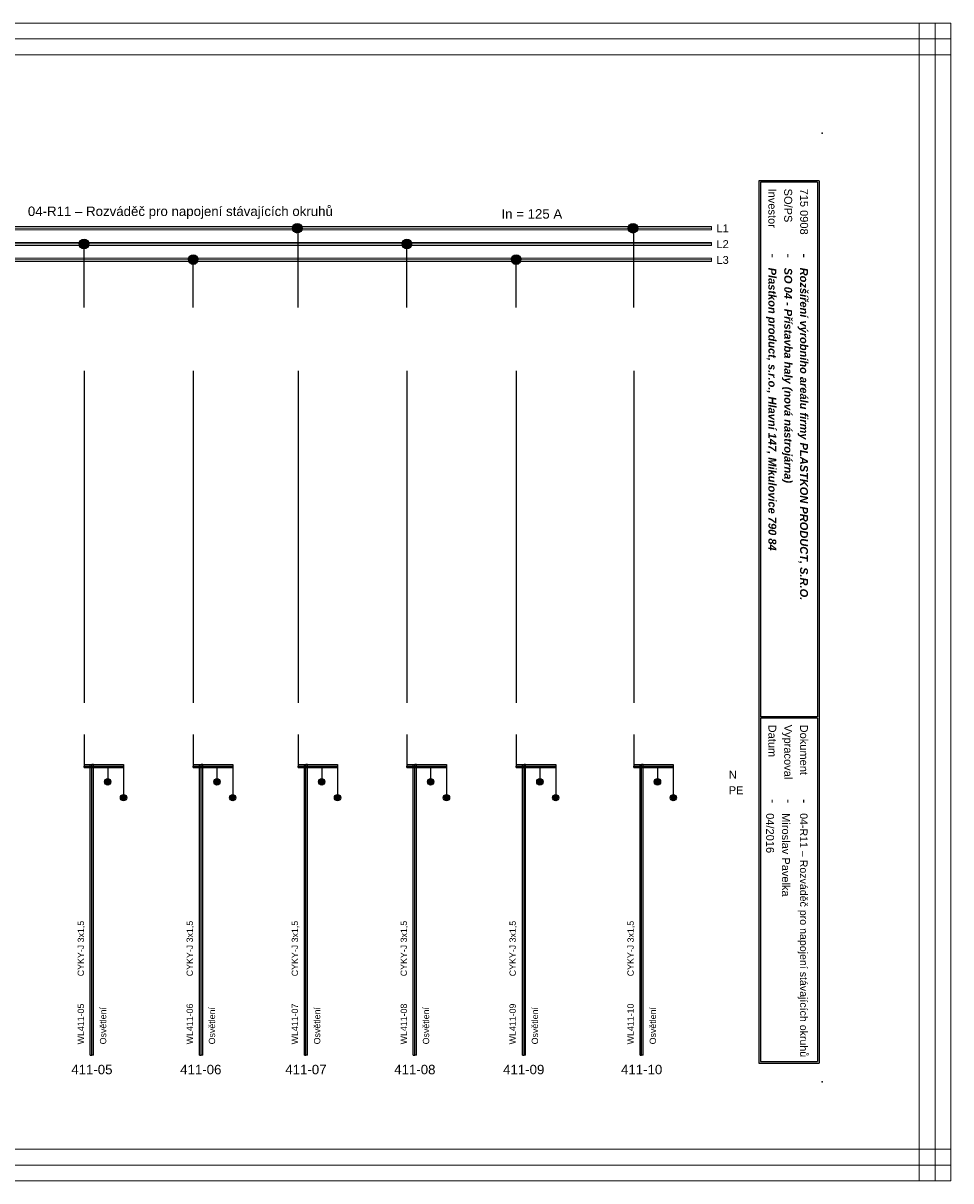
# Model space of a CAD drawing. Extents: x -1152 to 4054, y -4939 to -4246.
# Tile 5 of 19: x 146 to 439, y -4939 to -4573. Entities that reach past the tile are written whole.
import ezdxf
from ezdxf.enums import TextEntityAlignment as Align

# ---------------------------------------------------------------- set-up
doc = ezdxf.new("R2010")
doc.units = 0
doc.header["$MEASUREMENT"] = 0
for name, color, linetype in [('1-KRESBA', 7, 'Continuous'), ('__Bílá', 7, 'Continuous'), ('__Oranžová', 30, 'Continuous'), ('__Rudá 010', 10, 'Continuous'), ('__Vínová 220', 220, 'Continuous'), ('__Zelená', 3, 'Continuous')]:
    doc.layers.add(name, color=color, linetype=linetype)
doc.styles.add('Arial', font='arial.ttf')
doc.styles.add('GENERATED_STYLE_1', font='arial.ttf')

# ---------------------------------------------------------------- blocks, each defined once
blk = doc.blocks.new('V0085A01')
h = blk.add_hatch(color=256)
edge = h.paths.add_edge_path()
edge.add_arc((0, 0), 1, 0, 360)
blk.add_circle((0, 0), 1)
blk = doc.blocks.new('L0001A02')
at = {"linetype": 'Continuous'}
h = blk.add_hatch(color=256, dxfattribs=at)
edge = h.paths.add_edge_path()
edge.add_arc((0, 0), 1.5, 0, 360)
blk.add_circle((0, 0), 1.5)

msp = doc.modelspace()

# ---------------------------------------------------------------- linework, layer by layer
at = {"layer": '1-KRESBA'}
for p, q in [((232.53, -4663.22), (232.53, -4638.39)), ((338.69, -4663.22), (338.69, -4638.39)), ((164.86, -4663.22), (164.86, -4643.11)), ((266.97, -4663.22), (266.97, -4643.11)), ((199.39, -4663.22), (199.39, -4648.22)), ((301.51, -4663.22), (301.51, -4648.22)), ((164.86, -4683.22), (164.86, -4788.22)), ((199.39, -4683.22), (199.39, -4788.22)), ((232.53, -4683.22), (232.53, -4788.22)), ((266.97, -4683.22), (266.97, -4788.22)), ((301.51, -4683.22), (301.51, -4788.22)), ((338.69, -4683.22), (338.69, -4788.22)), ((164.86, -4798.22), (164.86, -4808.22)), ((199.39, -4798.22), (199.39, -4808.22)), ((232.53, -4798.22), (232.53, -4808.22)), ((266.97, -4798.22), (266.97, -4808.22)), ((301.51, -4798.22), (301.51, -4808.22)), ((338.69, -4798.22), (338.69, -4808.22)), ((164.86, -4807.72), (164.86, -4808.22)), ((164.86, -4807.72), (177.36, -4807.72)), ((164.86, -4808.72), (164.86, -4808.22)), ((164.86, -4808.22), (177.36, -4808.22)), ((164.86, -4808.72), (177.36, -4808.72)), ((166.86, -4899.68), (166.86, -4807.72)), ((166.86, -4807.72), (167.36, -4807.72)), ((167.36, -4899.68), (167.36, -4807.72)), ((167.86, -4807.72), (167.36, -4807.72)), ((167.86, -4899.68), (167.86, -4807.72)), ((172.36, -4808.22), (172.36, -4813.22)), ((177.36, -4807.72), (177.36, -4808.22)), ((177.36, -4808.72), (177.36, -4808.22)), ((177.36, -4808.22), (177.36, -4818.22)), ((199.39, -4807.72), (199.39, -4808.22)), ((199.39, -4807.72), (211.89, -4807.72)), ((199.39, -4808.72), (199.39, -4808.22)), ((199.39, -4808.22), (211.89, -4808.22)), ((199.39, -4808.72), (211.89, -4808.72)), ((201.39, -4899.68), (201.39, -4807.72)), ((201.39, -4807.72), (201.89, -4807.72)), ((201.89, -4899.68), (201.89, -4807.72)), ((202.39, -4807.72), (201.89, -4807.72)), ((202.39, -4899.68), (202.39, -4807.72)), ((206.89, -4808.22), (206.89, -4813.22)), ((211.89, -4807.72), (211.89, -4808.22)), ((211.89, -4808.72), (211.89, -4808.22)), ((211.89, -4808.22), (211.89, -4818.22)), ((232.53, -4807.72), (232.53, -4808.22)), ((232.53, -4807.72), (245.03, -4807.72)), ((232.53, -4808.72), (232.53, -4808.22)), ((232.53, -4808.22), (245.03, -4808.22)), ((232.53, -4808.72), (245.03, -4808.72)), ((234.53, -4899.68), (234.53, -4807.72)), ((234.53, -4807.72), (235.03, -4807.72)), ((235.03, -4899.68), (235.03, -4807.72)), ((235.53, -4807.72), (235.03, -4807.72)), ((235.53, -4899.68), (235.53, -4807.72)), ((240.03, -4808.22), (240.03, -4813.22)), ((245.03, -4807.72), (245.03, -4808.22)), ((245.03, -4808.72), (245.03, -4808.22)), ((245.03, -4808.22), (245.03, -4818.22)), ((266.97, -4807.72), (266.97, -4808.22)), ((266.97, -4807.72), (279.47, -4807.72)), ((266.97, -4808.72), (266.97, -4808.22)), ((266.97, -4808.22), (279.47, -4808.22)), ((266.97, -4808.72), (279.47, -4808.72)), ((268.97, -4899.68), (268.97, -4807.72)), ((268.97, -4807.72), (269.47, -4807.72)), ((269.47, -4899.68), (269.47, -4807.72)), ((269.97, -4807.72), (269.47, -4807.72)), ((269.97, -4899.68), (269.97, -4807.72)), ((274.47, -4808.22), (274.47, -4813.22)), ((279.47, -4807.72), (279.47, -4808.22)), ((279.47, -4808.72), (279.47, -4808.22)), ((279.47, -4808.22), (279.47, -4818.22)), ((301.51, -4807.72), (301.51, -4808.22)), ((301.51, -4807.72), (314.01, -4807.72)), ((301.51, -4808.72), (301.51, -4808.22)), ((301.51, -4808.22), (314.01, -4808.22)), ((301.51, -4808.72), (314.01, -4808.72)), ((303.51, -4899.68), (303.51, -4807.72)), ((303.51, -4807.72), (304.01, -4807.72)), ((304.01, -4899.68), (304.01, -4807.72)), ((304.51, -4807.72), (304.01, -4807.72)), ((304.51, -4899.68), (304.51, -4807.72)), ((309.01, -4808.22), (309.01, -4813.22)), ((314.01, -4807.72), (314.01, -4808.22)), ((314.01, -4808.72), (314.01, -4808.22)), ((314.01, -4808.22), (314.01, -4818.22)), ((338.69, -4807.72), (338.69, -4808.22)), ((338.69, -4807.72), (351.19, -4807.72)), ((338.69, -4808.72), (338.69, -4808.22)), ((338.69, -4808.22), (351.19, -4808.22)), ((338.69, -4808.72), (351.19, -4808.72)), ((340.69, -4899.68), (340.69, -4807.72)), ((340.69, -4807.72), (341.19, -4807.72)), ((341.19, -4899.68), (341.19, -4807.72)), ((341.69, -4807.72), (341.19, -4807.72)), ((341.69, -4899.68), (341.69, -4807.72)), ((346.19, -4808.22), (346.19, -4813.22)), ((351.19, -4807.72), (351.19, -4808.22)), ((351.19, -4808.72), (351.19, -4808.22)), ((351.19, -4808.22), (351.19, -4818.22)), ((166.86, -4899.68), (167.36, -4899.68)), ((167.86, -4899.68), (167.36, -4899.68)), ((201.39, -4899.68), (201.89, -4899.68)), ((202.39, -4899.68), (201.89, -4899.68)), ((234.53, -4899.68), (235.03, -4899.68)), ((235.53, -4899.68), (235.03, -4899.68)), ((268.97, -4899.68), (269.47, -4899.68)), ((269.97, -4899.68), (269.47, -4899.68)), ((303.51, -4899.68), (304.01, -4899.68)), ((304.51, -4899.68), (304.01, -4899.68)), ((340.69, -4899.68), (341.19, -4899.68)), ((341.69, -4899.68), (341.19, -4899.68))]:
    msp.add_line(p, q, dxfattribs=at)
at = {"layer": '__Bílá'}
for p, q in [((397.27, -4623.12), (378.27, -4623.12)), ((378.27, -4623.12), (378.27, -4902.12)), ((397.27, -4623.12), (397.27, -4902.12)), ((396.77, -4623.62), (378.77, -4623.62)), ((378.77, -4623.62), (378.77, -4792.62)), ((396.77, -4623.62), (396.77, -4792.62)), ((396.77, -4792.62), (378.77, -4792.62)), ((396.77, -4793.12), (378.77, -4793.12)), ((378.77, -4793.12), (378.77, -4901.62)), ((396.77, -4793.12), (396.77, -4901.62)), ((378.77, -4901.62), (396.77, -4901.62)), ((378.27, -4902.12), (397.27, -4902.12))]:
    msp.add_line(p, q, dxfattribs=at)
for p in [(398.27, -4608.12), (398.27, -4908.12)]:
    msp.add_point(p, dxfattribs=at)
at = {"layer": '__Oranžová', "lineweight": 0}
for p, q in [((8.27, -4637.62), (363.27, -4637.62)), ((8.27, -4638.12), (363.27, -4638.12)), ((363.27, -4637.62), (363.27, -4638.12)), ((363.27, -4638.62), (363.27, -4638.12)), ((8.27, -4638.62), (363.27, -4638.62)), ((8.27, -4642.62), (363.27, -4642.62)), ((8.27, -4643.12), (363.27, -4643.12)), ((8.27, -4643.62), (363.27, -4643.62)), ((363.27, -4642.62), (363.27, -4643.12)), ((363.27, -4643.62), (363.27, -4643.12)), ((8.27, -4647.62), (363.27, -4647.62)), ((8.27, -4648.12), (363.27, -4648.12)), ((8.27, -4648.62), (363.27, -4648.62)), ((363.27, -4647.62), (363.27, -4648.12)), ((363.27, -4648.62), (363.27, -4648.12))]:
    msp.add_line(p, q, dxfattribs=at)
at = {"layer": '__Vínová 220', "lineweight": 0}
for p, q in [((-57.45, -4573.3), (438.96, -4573.3)), ((428.96, -4939.38), (428.96, -4573.3)), ((428.96, -4573.3), (433.96, -4573.3)), ((433.96, -4939.38), (433.96, -4573.3)), ((438.96, -4573.3), (433.96, -4573.3)), ((438.96, -4573.3), (438.96, -4578.3)), ((438.96, -4939.38), (438.96, -4573.3)), ((-57.45, -4578.3), (438.96, -4578.3)), ((438.96, -4583.3), (438.96, -4578.3)), ((-57.45, -4583.3), (438.96, -4583.3)), ((-57.45, -4929.38), (438.96, -4929.38)), ((438.96, -4929.38), (438.96, -4934.38)), ((-57.45, -4934.38), (438.96, -4934.38)), ((438.96, -4939.38), (438.96, -4934.38)), ((-57.45, -4939.38), (438.96, -4939.38)), ((428.96, -4939.38), (433.96, -4939.38)), ((438.96, -4939.38), (433.96, -4939.38))]:
    msp.add_line(p, q, dxfattribs=at)

# ---------------------------------------------------------------- block references
at = {"color": 250, "linetype": 'Continuous'}
for p in [(172.36, -4813.22), (206.89, -4813.22), (240.03, -4813.22), (274.47, -4813.22), (309.01, -4813.22), (346.19, -4813.22), (177.36, -4818.22), (211.89, -4818.22), (245.03, -4818.22), (279.47, -4818.22), (314.01, -4818.22), (351.19, -4818.22)]:
    msp.add_blockref('V0085A01', p, dxfattribs=at)
at = {"layer": '1-KRESBA'}
for p in [(232.31, -4638.16), (338.46, -4638.16), (164.86, -4643.13), (266.97, -4643.13), (199.39, -4648.08), (301.51, -4648.08)]:
    msp.add_blockref('L0001A02', p, dxfattribs=at)

# ---------------------------------------------------------------- texts
at = {"layer": '1-KRESBA', "color": 4, "linetype": 'Continuous', "style": 'Arial'}
msp.add_text('In = 125 A', height=3, dxfattribs=at).set_placement((296.86, -4635.12))
at = {"layer": '__Bílá', "style": 'Arial'}
for s, height, p in [('Investor', 2.5, (381.27, -4625.62)), ('SO/PS', 2.5, (386.27, -4625.62)), ('-', 3, (381.27, -4646.12)), ('-', 3, (386.27, -4646.12)), ('-', 3, (391.27, -4646.12)), ('Datum', 2.5, (381.27, -4795.12)), ('Vypracoval', 2.5, (386.27, -4795.12)), ('Dokument', 2.5, (391.27, -4795.12)), ('-', 3, (381.27, -4818.62)), ('-', 3, (386.27, -4818.62)), ('-', 3, (391.27, -4818.62))]:
    msp.add_text(s, height=height, rotation=270, dxfattribs=at).set_placement(p)
at = {"layer": '__Bílá', "insert": (147.11, -4635.19), "char_height": 3, "attachment_point": 7, "style": 'Arial'}
msp.add_mtext('04-R11 – Rozváděč pro napojení stávajících okruhů\\P', dxfattribs=at)
at = {"layer": '__Oranžová', "lineweight": 0, "style": 'Arial'}
for s, p in [('L1', (364.84, -4639.43)), ('L2', (364.84, -4644.43)), ('L3', (364.84, -4649.43))]:
    msp.add_text(s, height=2.5, dxfattribs=at).set_placement(p)
at = {"layer": '__Rudá 010', "style": 'Arial'}
for s, p in [('CYKY-J 3x1,5', (164.85, -4874.69)), ('CYKY-J 3x1,5', (199.29, -4874.69)), ('CYKY-J 3x1,5', (232.53, -4874.69)), ('CYKY-J 3x1,5', (266.97, -4874.69)), ('CYKY-J 3x1,5', (301.4, -4874.69)), ('CYKY-J 3x1,5', (338.69, -4874.69)), ('WL411-05', (164.85, -4896.22)), ('WL411-06', (199.29, -4896.22)), ('WL411-07', (232.53, -4896.22)), ('WL411-08', (266.97, -4896.22)), ('WL411-09', (301.4, -4896.22)), ('WL411-10', (338.69, -4896.22))]:
    msp.add_text(s, height=2, rotation=90, dxfattribs=at).set_placement(p)
at = {"layer": '__Rudá 010', "style": 'GENERATED_STYLE_1'}
for s, p in [('411-05', (167.35, -4905.68)), ('411-06', (201.79, -4905.68)), ('411-07', (235.03, -4905.68)), ('411-08', (269.47, -4905.68)), ('411-09', (303.9, -4905.68)), ('411-10', (341.19, -4905.68))]:
    msp.add_text(s, height=3, dxfattribs=at).set_placement(p, align=Align.CENTER)
at = {"layer": '__Rudá 010', "char_height": 2, "width": 62.8406, "attachment_point": 1, "rotation": 90, "style": 'Arial'}
for insert in [(169.89, -4896.22), (204.32, -4896.22), (237.57, -4896.22), (272, -4896.22), (306.43, -4896.22), (343.72, -4896.22)]:
    msp.add_mtext('Osvětlení', dxfattribs=dict(at, insert=insert))
at = {"layer": '__Vínová 220', "char_height": 2.5, "attachment_point": 7, "rotation": 270, "style": 'Arial'}
for s, insert in [('715 0908\\P', (391.27, -4625.62)), ('{\\fArial|b1|i1|c238|p34;Plastkon product, s.r.o., Hlavní 147, Mikulovice 790 84}', (380.52, -4650.62)), ('{\\fArial|b1|i1|c238|p34;SO 04 - Přístavba haly (nová nástrojárna)}', (385.52, -4650.62)), ('{\\fArial|b1|i1|c238|p34;Rozšíření výrobního areálu firmy PLASTKON PRODUCT, S.R.O.}', (390.52, -4650.62)), ('04/2016\\P', (380.52, -4823.12)), ('Miroslav Pavelka', (385.52, -4823.12)), ('{\\H2.4;04-R11 – Rozváděč pro napojení stávajících okruhů}\\P', (390.52, -4823.12))]:
    msp.add_mtext(s, dxfattribs=dict(at, insert=insert))
at = {"layer": '__Zelená', "color": 4, "linetype": 'Continuous', "style": 'Arial'}
msp.add_text('N', height=2.5, dxfattribs=at).set_placement((368.74, -4812.17))
at = {"layer": '__Zelená', "linetype": 'Continuous', "style": 'Arial'}
msp.add_text('PE', height=2.5, dxfattribs=at).set_placement((368.74, -4817.12))

doc.saveas('drawing.dxf')
